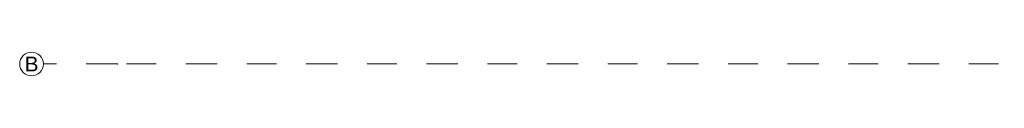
# Model space of a CAD drawing. Header units: metres. Extents: x -3.5 to 65.3, y -10.9 to 16.7.
# Tile 2 of 225: x -3.505 to -0.1842, y 5.31 to 5.39. Entities that reach past the tile are written whole.
import ezdxf

# ---------------------------------------------------------------- set-up
doc = ezdxf.new("R2010")
doc.units = ezdxf.units.M
doc.header["$MEASUREMENT"] = 0
doc.linetypes.add('Strichlinie doppelt', pattern=[0.218722, 0.105833, -0.042333, 0.028222, -0.042333])
doc.layers.add('451 - Universal.Achsen Raster', color=7, linetype='Continuous')
doc.styles.add('ERSTELLTER_STIL_1', font='txt')

msp = doc.modelspace()

# ---------------------------------------------------------------- linework, layer by layer
at = {"layer": '451 - Universal.Achsen Raster', "color": 160, "linetype": 'Strichlinie doppelt', "lineweight": 9, "true_color": 0x3232ff}
for p, q in [((-3.175, 5.35), (-3.425, 5.35)), ((64.935, 5.35), (-3.175, 5.35))]:
    msp.add_line(p, q, dxfattribs=at)
at = {"layer": '451 - Universal.Achsen Raster', "color": 160, "linetype": 'Continuous', "lineweight": 9, "true_color": 0x3232ff}
msp.add_circle((-3.465, 5.35), 0.04, dxfattribs=at)
at = {"layer": '451 - Universal.Achsen Raster', "color": 160, "linetype": 'Strichlinie doppelt', "lineweight": 9, "true_color": 0x3232ff}
msp.add_point((-3.175, 5.35), dxfattribs=at)
msp.add_point((-3.175, 5.35), dxfattribs=at)

# ---------------------------------------------------------------- texts
at = {"layer": '451 - Universal.Achsen Raster', "color": 160, "lineweight": 9, "true_color": 0x3232ff, "insert": (-3.4879, 5.375), "char_height": 0.05, "attachment_point": 1, "style": 'ERSTELLTER_STIL_1'}
msp.add_mtext('\\A1;{\\pql;\\pt0;\\fArial|b0|i0|c0|p38;B}', dxfattribs=at)

doc.saveas('drawing.dxf')
